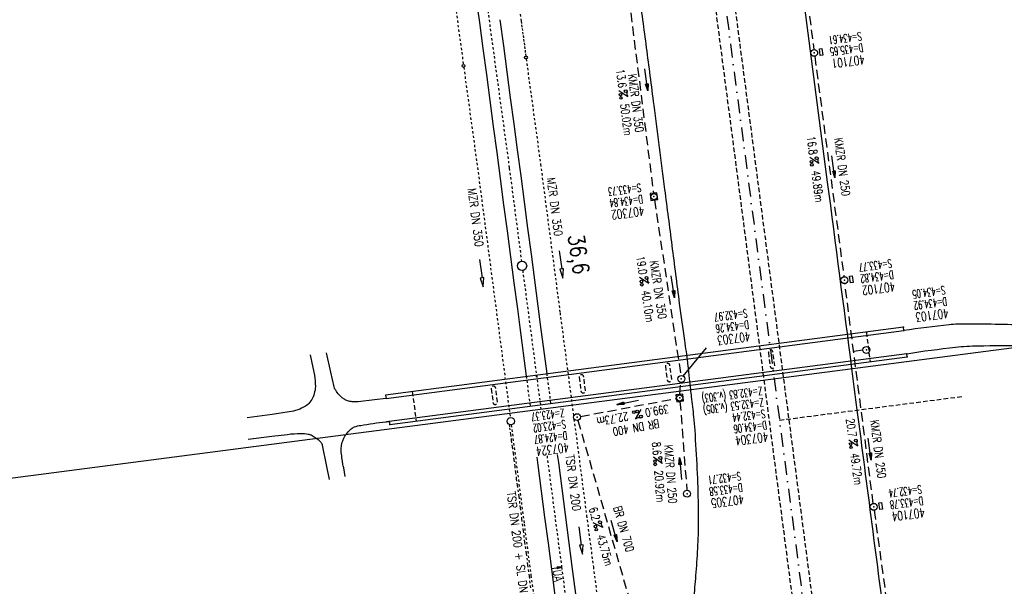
# Model space of a CAD drawing. Extents: x 445979 to 446542, y 447886 to 449065.
# Tile 3 of 17: x 446171 to 446385, y 448054 to 448178. Entities that reach past the tile are written whole.
import ezdxf
from ezdxf.enums import TextEntityAlignment as Align

# ---------------------------------------------------------------- set-up
doc = ezdxf.new("R2010")
doc.units = 0
doc.header["$LTSCALE"] = 2
doc.header["$MEASUREMENT"] = 0
for name, pattern in [('ACAD_ISO03W100', [0.5, 0.25, -0.25]), ('ACAD_ISO10W100W', [0.5, 0.25, -0.25]), ('AUSGEZOGEN', [0]), ('GESTRICH-X2', [1.5, 1, -0.5]), ('GESTRICHELT', [0.75, 0.5, -0.25]), ('STRICHLINIEX2', [0.5, 0.25, -0.25]), ('STRICHPT-X3', [3, 1.5, -0.75, 0, -0.75])]:
    doc.linetypes.add(name, pattern=pattern)
doc.layers.get('0').update_dxf_attribs({"linetype": 'AUSGEZOGEN'})
for name, color, linetype in [('ACHSE', 250, 'STRICHPT-X3'), ('Bahnachse', 7, 'CONTINUOUS'), ('BAUWO', 250, 'CONTINUOUS'), ('BAUWOTOP', 250, 'AUSGEZOGEN'), ('BAUWUTOP', 250, 'GESTRICHELT'), ('FBR', 8, 'CONTINUOUS'), ('Gleisachse', 7, 'CONTINUOUS'), ('HEKTOM', 250, 'GESTRICHELT'), ('Ingenieurbauwerke', 15, 'CONTINUOUS'), ('KANAL', 7, 'GESTRICH-X2'), ('MS-UEBERFAHRT', 8, 'GESTRICHELT'), ('PFEIL', 7, 'CONTINUOUS'), ('PKT', 7, 'CONTINUOUS'), ('Planeinteilung', 6, 'CONTINUOUS'), ('RAHMEN', 250, 'AUSGEZOGEN'), ('SCHACHTNR', 6, 'CONTINUOUS'), ('SCHSYMBOL', 7, 'AUSGEZOGEN'), ('STRASSE', 8, 'CONTINUOUS'), ('TEXTO', 4, 'CONTINUOUS'), ('TEXTU', 4, 'CONTINUOUS'), ('Tiefenentwässerung', 15, 'CONTINUOUS')]:
    doc.layers.add(name, color=color, linetype=linetype)
doc.styles.add('ROMANS', font='romans.shx', dxfattribs={"width": 0.8})

# ---------------------------------------------------------------- blocks, each defined once
blk = doc.blocks.new('GST')
at = {"color": 0}
blk.add_circle((0, 0), 0.75, dxfattribs=at)
blk.add_point((0, 0), dxfattribs=at)
blk = doc.blocks.new('13')
blk.add_lwpolyline([(0.76, 1.22), (-0.75, 1.22), (-0.75, 1.8), (0.76, 1.8)], close=True)
at = {"rotation": 180}
blk.add_blockref('GST', (0, 0), dxfattribs=at)
blk = doc.blocks.new('PROM')
blk.add_line((1.57, 1.82), (0.02, 0.02))
for centre, radius in [((0.32, 1.51), 0.317), ((0.94, 0.29), 0.283), ((1.64, 0.29), 0.283)]:
    blk.add_circle(centre, radius)
blk.add_arc((0.99, 2.68), 1.03, 239.1414, 303.3549)
blk = doc.blocks.new('PFEIL2')
at = {"color": 0}
for p, q in [((0.88, 0), (-2.4, -0.01)), ((0.88, -0.27), (0.88, 0.28)), ((0.88, 0.28), (2.43, 0.01)), ((0.91, 0.27), (0.88, 0.26)), ((0.97, 0.26), (0.88, 0.25)), ((1.02, 0.25), (0.88, 0.23)), ((1.07, 0.24), (0.88, 0.21)), ((1.13, 0.23), (0.88, 0.19)), ((1.18, 0.22), (0.88, 0.17)), ((1.24, 0.21), (0.88, 0.15)), ((1.29, 0.21), (0.88, 0.14)), ((1.34, 0.2), (0.88, 0.12)), ((1.4, 0.19), (0.88, 0.1)), ((1.45, 0.18), (0.88, 0.08)), ((1.51, 0.17), (0.88, 0.06)), ((1.56, 0.16), (0.88, 0.04)), ((1.61, 0.15), (0.88, 0.02)), ((1.67, 0.14), (0.88, 0.01)), ((1.72, 0.13), (0.88, -0.01)), ((1.78, 0.12), (0.88, -0.03)), ((1.83, 0.11), (0.88, -0.05)), ((1.88, 0.1), (0.88, -0.07)), ((1.94, 0.09), (0.88, -0.09)), ((2.05, 0.08), (0.88, -0.12)), ((1.99, 0.08), (0.88, -0.11)), ((2.1, 0.07), (0.88, -0.14)), ((2.15, 0.06), (0.88, -0.16)), ((2.21, 0.05), (0.88, -0.18)), ((2.26, 0.04), (0.88, -0.2)), ((2.32, 0.03), (0.88, -0.22)), ((2.37, 0.02), (0.88, -0.23)), ((2.42, 0.01), (0.88, -0.25)), ((2.43, 0.01), (0.88, -0.27))]:
    blk.add_line(p, q, dxfattribs=at)
blk = doc.blocks.new('20')
blk.add_lwpolyline([(-0.75, -0.75), (0.75, -0.75), (0.75, 0.75), (-0.75, 0.75)], close=True)
blk.add_circle((0, 0), 0.676)
blk.add_point((0, 0))
blk = doc.blocks.new('10')
blk.add_blockref('GST', (0, 0))
blk = doc.blocks.new('1135420')
at = {"layer": 'RAHMEN'}
blk.add_line((950, 5), (950, 415), dxfattribs=at)

msp = doc.modelspace()

# ---------------------------------------------------------------- linework, layer by layer
at = {"layer": 'ACHSE', "flags": 128}
msp.add_lwpolyline([(446175.19, 449011.57), (446178.7, 449000.59), (446186.09, 448976.7), (446193.24, 448952.75), (446200.15, 448928.72), (446206.82, 448904.63), (446213.25, 448880.47), (446219.44, 448856.25), (446225.39, 448831.97), (446231.09, 448807.62), (446236.55, 448783.23), (446241.77, 448758.78), (446246.75, 448734.28), (446251.48, 448709.73), (446255.96, 448685.14), (446260.2, 448660.5), (446264.2, 448635.82), (446267.94, 448611.1), (446271.45, 448586.35), (446273.48, 448571.12), (446274.72, 448561.57), (446277.95, 448536.77), (446281.17, 448511.98), (446284.4, 448487.19), (446287.63, 448462.4), (446290.86, 448437.61), (446294.08, 448412.82), (446303.76, 448338.45), (446310.22, 448288.86), (446329.58, 448140.12), (446334.86, 448099.55), (446342.49, 448040.96), (446358.62, 447917), (446358.74, 447916.1)], dxfattribs=at)
at = {"layer": 'Bahnachse', "linetype": 'Continuous'}
msp.add_line((446286.4, 448058.24), (446288.63, 448058.53), dxfattribs=at)
at = {"layer": 'Bahnachse', "linetype": 'ACAD_ISO10W100W'}
for points in [[(446266.75, 448222.21), (446277.25, 448145.35), (446279.9, 448125.1)], [(446280.16, 448123.11), (446284.12, 448092.95)], [(446285.45, 448082.76), (446287.27, 448068.9)], [(446287.25, 448068.9), (446288.65, 448058.4)], [(446288.63, 448058.53), (446292.86, 448026.06)]]:
    msp.add_lwpolyline(points, dxfattribs=at)
at = {"layer": 'Bahnachse', "linetype": 'Continuous'}
msp.add_lwpolyline([(446287.66, 448058.43), (446287.66, 448058.43), (446287.68, 448058.23), (446288.65, 448058.54), (446287.64, 448058.63), (446287.66, 448058.43)], dxfattribs=at)
msp.add_circle((446280.03, 448124.11), 1, dxfattribs=at)
at = {"layer": 'BAUWO'}
for p, q in [((446363, 448110.74), (446250.34, 448095.99)), ((446250.44, 448095.26), (446363.1, 448110.01)), ((446363.1, 448110.01), (446363, 448110.74)), ((446363.71, 448104.97), (446251.1, 448090.27)), ((446251.25, 448089.6), (446363.8, 448104.31)), ((446363.8, 448104.31), (446363.71, 448104.97)), ((446251.1, 448090.27), (446251.25, 448089.6))]:
    msp.add_line(p, q, dxfattribs=at)
at = {"layer": 'BAUWOTOP'}
msp.add_line((446250.34, 448095.99), (446250.44, 448095.26), dxfattribs=at)
at = {"layer": 'BAUWUTOP'}
for p, q in [((446354.94, 448109.68), (446355.75, 448103.26)), ((446256.14, 448096.75), (446256.98, 448090.35))]:
    msp.add_line(p, q, dxfattribs=at)
at = {"layer": 'BAUWUTOP', "flags": 128}
for points in [[(446333.61, 448105.25), (446333.81, 448103.76), (446334, 448102.28, 0.198912), (446334.19, 448101.94, 0.198912), (446334.56, 448101.84, 0.198912), (446334.89, 448102.04, 0.198912), (446334.99, 448102.4), (446334.8, 448103.89), (446334.6, 448105.38, 0.198912), (446334.41, 448105.71, 0.198912), (446334.04, 448105.81, 0.198912), (446333.71, 448105.62, 0.198912)], [(446311.2, 448102.32), (446311.4, 448100.83), (446311.59, 448099.34, 0.198912), (446311.78, 448099.01, 0.198912), (446312.15, 448098.91, 0.198912), (446312.48, 448099.1, 0.198912), (446312.58, 448099.47), (446312.39, 448100.96), (446312.19, 448102.45, 0.198912), (446312, 448102.78, 0.198912), (446311.63, 448102.88, 0.198912), (446311.3, 448102.69, 0.198912)], [(446292.44, 448099.87), (446292.64, 448098.38), (446292.83, 448096.89, 0.198912), (446293.02, 448096.56, 0.198912), (446293.39, 448096.46, 0.198912), (446293.72, 448096.65, 0.198912), (446293.82, 448097.02), (446293.63, 448098.51), (446293.43, 448100, 0.198912), (446293.24, 448100.33, 0.198912), (446292.87, 448100.43, 0.198912), (446292.54, 448100.24, 0.198912)], [(446273.3, 448097.36), (446273.5, 448095.88), (446273.69, 448094.39, 0.198912), (446273.88, 448094.06, 0.198912), (446274.25, 448093.96, 0.198912), (446274.59, 448094.15, 0.198912), (446274.68, 448094.52), (446274.49, 448096.01), (446274.3, 448097.49, 0.198912), (446274.1, 448097.82, 0.198912), (446273.73, 448097.92, 0.198912), (446273.4, 448097.73, 0.198912)]]:
    msp.add_lwpolyline(points, format="xyb", close=True, dxfattribs=at)
at = {"layer": 'FBR'}
for points in [[(446298.19, 448239.42, 0.000002), (446300.71, 448220.06, -0.000009), (446301.39, 448214.83, -0.000327)], [(446287.08, 448333.75, -0.000007), (446289.69, 448313.68, -0.000039)], [(446297.31, 448519.71), (446298.03, 448514.18), (446301.26, 448489.39), (446304.49, 448464.6), (446307.71, 448439.8), (446310.94, 448415.01, 0.000001), (446315.78, 448377.83, -0.000001), (446320.62, 448340.64), (446327.08, 448291.06), (446346.44, 448142.31, -0.000003), (446351.72, 448101.75, 0.000004)], [(446290.38, 448308.33, -0.000011), (446292.92, 448288.79, -0.001957)], [(446304.58, 448190.11, 0.001369), (446306.24, 448177.62, -0.00141), (446307.84, 448165.48, -0.000091), (446308.68, 448159.02, -0.000032), (446311.04, 448140.73, -0.00014), (446312.61, 448128.55, 0.000135), (446314.24, 448115.92, 0.004607), (446315.36, 448107.86, -0.00773), (446315.99, 448103.06, -0.000327), (446316.06, 448102.46, -0.000068), (446316.39, 448099.6, -0.000233), (446316.66, 448097.18, -0.000342)], [(446351.72, 448101.75, -0.000001), (446352.89, 448092.73, 0.000004), (446359.34, 448043.15), (446375.48, 447919.2), (446375.6, 447918.29)], [(446316.66, 448097.18, -0.000148), (446316.84, 448095.64, -0.000342), (446317.34, 448091.23, -0.011639), (446317.59, 448088.37, -0.003957), (446318.07, 448079.92, -0.007399), (446318.34, 448071.94, -0.010647), (446318.33, 448066.4, -0.008144), (446318.18, 448062.6, -0.005271), (446317.79, 448056.73, -0.006866), (446317.33, 448051.61, -0.007705), (446316.78, 448047.05, -0.016654), (446316.09, 448042.98, -0.00988), (446314.95, 448037.91, -0.013758)]]:
    msp.add_lwpolyline(points, format="xyb", dxfattribs=at)
at = {"layer": 'Gleisachse', "linetype": 'Continuous'}
for p, q in [((446269.97, 448182.72), (446270.73, 448177.06)), ((446270.73, 448177.06), (446271.49, 448171.4)), ((446275.19, 448177.66), (446275.95, 448171.99)), ((446275.95, 448171.99), (446276.71, 448166.33)), ((446271.49, 448171.4), (446272.25, 448165.73)), ((446272.25, 448165.73), (446273, 448160.07)), ((446276.71, 448166.33), (446277.46, 448160.67)), ((446273, 448160.07), (446273.76, 448154.41)), ((446277.46, 448160.66), (446278.22, 448155)), ((446278.22, 448155), (446278.97, 448149.34)), ((446273.76, 448154.41), (446274.51, 448148.74)), ((446274.51, 448148.74), (446275.26, 448143.08)), ((446278.97, 448149.33), (446279.72, 448143.67)), ((446275.26, 448143.08), (446276.01, 448137.41)), ((446279.72, 448143.67), (446280.47, 448138)), ((446280.47, 448138), (446281.22, 448132.34)), ((446276.01, 448137.41), (446276.76, 448131.75)), ((446276.76, 448131.75), (446277.51, 448126.08)), ((446281.22, 448132.34), (446281.97, 448126.67)), ((446277.51, 448126.08), (446278.25, 448120.42)), ((446281.97, 448126.67), (446282.71, 448121.01)), ((446282.71, 448121.01), (446283.46, 448115.34)), ((446278.25, 448120.42), (446279, 448114.75)), ((446279, 448114.75), (446279.53, 448110.73)), ((446283.46, 448115.34), (446283.99, 448111.32)), ((446279.53, 448110.73), (446280.92, 448100.12)), ((446283.99, 448111.32), (446285.38, 448100.71)), ((446283.23, 448082.47), (446283.45, 448080.76)), ((446287.69, 448083.05), (446287.92, 448081.34)), ((446283.45, 448080.76), (446284.19, 448075.1)), ((446287.92, 448081.34), (446288.66, 448075.68)), ((446288.66, 448075.68), (446289.4, 448070.01)), ((446284.19, 448075.1), (446284.93, 448069.43)), ((446284.93, 448069.43), (446285.67, 448063.76)), ((446289.4, 448070.01), (446290.14, 448064.35)), ((446285.67, 448063.76), (446286.41, 448058.1)), ((446290.14, 448064.35), (446290.88, 448058.68)), ((446290.86, 448058.81), (446290.86, 448058.81)), ((446290.88, 448058.68), (446293.43, 448039.13)), ((446286.41, 448058.1), (446292.49, 448011.59))]:
    msp.add_line(p, q, dxfattribs=at)
at = {"layer": 'Gleisachse', "linetype": 'ACAD_ISO03W100'}
for p, q in [((446280.92, 448100.12), (446281.76, 448093.68)), ((446285.38, 448100.71), (446286.23, 448094.26))]:
    msp.add_line(p, q, dxfattribs=at)
at = {"layer": 'HEKTOM'}
msp.add_line((446336.03, 448090.53), (446375.69, 448095.69), dxfattribs=at)
at = {"layer": 'Ingenieurbauwerke', "linetype": 'Continuous'}
msp.add_circle((446283.19, 448100.07), 0.0739, dxfattribs=at)
at = {"layer": 'KANAL', "linetype": 'GESTRICH-X2'}
for p, q in [((446337.22, 448220.09), (446343.5, 448171.19)), ((446343.69, 448169.69), (446350.06, 448121.72))]:
    msp.add_line(p, q, dxfattribs=at)
at = {"layer": 'KANAL'}
for p, q in [((446302.53, 448188.06), (446308.62, 448139.91)), ((446308.84, 448138.44), (446314.56, 448100.25)), ((446354.2, 448105.73), (446352.17, 448105.46)), ((446292.72, 448091.34), (446313.59, 448095.25)), ((446314.38, 448094.62), (446315.88, 448075.28)), ((446292.19, 448090.47), (446303.84, 448049.88)), ((446356.62, 448070.94), (446363.25, 448022.53))]:
    msp.add_line(p, q, dxfattribs=at)
at = {"layer": 'KANAL', "flags": 128}
for points in [[(446356.44, 448072.42), (446350.26, 448120.24)], [(446314.38, 448096.15), (446314.57, 448098.77)]]:
    msp.add_lwpolyline(points, dxfattribs=at)
at = {"layer": 'MS-UEBERFAHRT', "flags": 128}
for points in [[(446353.94, 447936.17), (446291.65, 448414.53)], [(446295.7, 448414.82), (446358.17, 447936.78)]]:
    msp.add_lwpolyline(points, dxfattribs=at)
at = {"layer": 'PKT'}
for p in [(446363, 448110.74), (446363.1, 448110.01), (446354.94, 448109.68), (446363.71, 448104.97), (446363.8, 448104.31), (446251.1, 448090.27), (446251.25, 448089.6)]:
    msp.add_point(p, dxfattribs=at)
at = {"layer": 'SCHACHTNR'}
msp.add_line((446315.09, 448100.12), (446320.15, 448106.29), dxfattribs=at)
at = {"layer": 'STRASSE'}
for points in [[(446429.39, 448104.83, 0.012318), (446420.19, 448107.44, 0.026164), (446415.77, 448108.33, 0.003952), (446400.23, 448110.49, 0.013437), (446395.64, 448110.97, 0.012817), (446390.93, 448111.21, 0.004272), (446376.8, 448111.45, 0.02669), (446372.93, 448111.27, 0.012231), (446363.1, 448110.01)], [(446363.71, 448104.97, -0.01454), (446374.32, 448106.41, -0.022601), (446379.22, 448106.71, -0.002125), (446389.46, 448106.82, -0.0096), (446391.72, 448106.79, -0.015962), (446393.45, 448106.68, -0.00203), (446407.01, 448105.33, -0.031466), (446416.45, 448103.74, -0.020503), (446430.61, 448099.82)], [(446233.93, 448104.72), (446234.49, 448102.01), (446234.84, 448100.32, -0.027974), (446234.95, 448099.57, -0.013559), (446235.05, 448098.01, -0.05972), (446234.97, 448097.03, -0.04031), (446234.57, 448095.64, -0.081208), (446233.87, 448094.43, -0.086968), (446232.88, 448093.57, -0.049896), (446231.2, 448092.78, -0.048784), (446229.35, 448092.33), (446225.63, 448091.79), (446220.22, 448091.01)], [(446250.44, 448095.26), (446247.89, 448094.96), (446244.34, 448094.53, -0.042021), (446243.57, 448094.5, -0.031711), (446242.57, 448094.62, -0.047958), (446242.03, 448094.77, -0.037509), (446241.38, 448095.08, -0.051874), (446240.72, 448095.55, -0.040839), (446240.01, 448096.29, -0.035627), (446239.31, 448097.29, -0.081561), (446239.12, 448097.78), (446238.42, 448100.96), (446237.5, 448105.21)], [(446241.21, 448080.16, -0.007085), (446241.01, 448081.09, -0.012567), (446240.93, 448081.62, -0.005001), (446240.73, 448083.13, -0.011146), (446240.67, 448083.81, -0.057029), (446240.71, 448084.77, -0.0419), (446241.01, 448086.03, -0.047369), (446241.35, 448086.78, -0.034803), (446241.96, 448087.72, -0.055364), (446242.86, 448088.66, -0.089809), (446243.57, 448089.07, -0.044325), (446244.91, 448089.41, -0.011145), (446250.38, 448090.19, -0.002314), (446250.63, 448090.22, -0.001289), (446251.1, 448090.27)], [(446220.41, 448086.38), (446225.55, 448087.02), (446229.01, 448087.45, -0.027463), (446231.85, 448087.64, -0.047471), (446233.5, 448087.51, -0.065342), (446234.11, 448087.31, -0.039658), (446235.03, 448086.79, -0.063228), (446236.21, 448085.75, -0.132597), (446236.55, 448085.06), (446237.46, 448080.46), (446238.02, 448077.65)]]:
    msp.add_lwpolyline(points, format="xyb", dxfattribs=at)
msp.add_lwpolyline([(446241.56, 448078.31), (446241.21, 448080.16)], dxfattribs=at)
at = {"layer": 'Tiefenentwässerung', "linetype": 'ACAD_ISO03W100'}
for p, q in [((446261.34, 448211.18), (446267.26, 448167.88)), ((446280.91, 448169.14), (446284.04, 448146.28)), ((446267.34, 448167.29), (446270.46, 448144.42)), ((446284.04, 448146.24), (446288.28, 448113.9)), ((446291.32, 448090.74), (446294.06, 448069.79)), ((446277.66, 448089.51), (446280.48, 448068.01)), ((446294.04, 448069.81), (446295.53, 448058.61)), ((446280.46, 448067.99), (446281.96, 448056.75)), ((446295.53, 448058.61), (446296.8, 448048.87)), ((446281.96, 448056.75), (446286.46, 448022.17))]:
    msp.add_line(p, q, dxfattribs=at)
msp.add_lwpolyline([(446279.5, 448179.84), (446279.82, 448177.36), (446279.92, 448176.56), (446280.02, 448175.77), (446280.12, 448174.98), (446280.27, 448174.19), (446280.37, 448173.39), (446280.47, 448172.6), (446280.57, 448171.81), (446280.67, 448171.01), (446280.77, 448170.22), (446280.83, 448169.74)], dxfattribs=at)
at = {"layer": 'Tiefenentwässerung', "linetype": 'ACAD_ISO03W100', "flags": 128}
for points in [[(446270.46, 448144.46), (446274.7, 448112.12), (446277.33, 448092.06), (446277.45, 448091.09)], [(446288.28, 448113.9), (446290.91, 448093.83), (446291.21, 448091.59)]]:
    msp.add_lwpolyline(points, dxfattribs=at)
at = {"layer": 'Tiefenentwässerung', "linetype": 'Continuous'}
for points in [[(446288.12, 448127.4), (446288.65, 448123.43), (446288.26, 448123.38), (446288.92, 448121.45), (446289.05, 448123.49), (446288.65, 448123.43)], [(446270.78, 448125.47), (446271.31, 448121.51), (446270.91, 448121.46), (446271.57, 448119.53), (446271.7, 448121.56), (446271.31, 448121.51)], [(446292.37, 448067.34), (446292.91, 448063.37), (446292.51, 448063.32), (446293.17, 448061.39), (446293.3, 448063.42), (446292.91, 448063.37)]]:
    msp.add_lwpolyline(points, dxfattribs=at)
at = {"layer": 'Tiefenentwässerung', "linetype": 'STRICHLINIEX2'}
msp.add_lwpolyline([(446277.23, 448089.57), (446277.32, 448088.9), (446277.49, 448087.51), (446277.67, 448086.12), (446277.89, 448084.74), (446278.07, 448083.35), (446278.24, 448081.96), (446278.42, 448080.57), (446278.59, 448079.18), (446278.77, 448077.79), (446278.94, 448076.4), (446279.31, 448073.93), (446279.62, 448071.45), (446279.93, 448068.97), (446280.25, 448066.49), (446280.56, 448064.01), (446280.92, 448061.53), (446281.23, 448059.05), (446281.55, 448056.57), (446281.86, 448054.09)], dxfattribs=at)
at = {"layer": 'Tiefenentwässerung', "linetype": 'Continuous'}
for centre, radius in [((446280.87, 448169.44), 0.3), ((446267.3, 448167.59), 0.3), ((446277.56, 448090.3), 0.8)]:
    msp.add_circle(centre, radius, dxfattribs=at)

# ---------------------------------------------------------------- block references
at = {"layer": 'PFEIL'}
for p, rotation in [((446307.06, 448164.57), 277.2210999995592), ((446347.76, 448145.63), 277.5720000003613), ((446312.84, 448119.56), 278.5271999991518), ((446303.02, 448094.43), 190.6252000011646), ((446355.68, 448084.26), 277.3612000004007), ((446314.49, 448080.02), 94.39259999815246), ((446300.05, 448066.43), 286.0331999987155)]:
    msp.add_blockref('PFEIL2', p, dxfattribs=dict(at, rotation=rotation))
at = {"layer": 'Planeinteilung', "linetype": 'Continuous', "rotation": 277.4163263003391}
msp.add_blockref('1135420', (445978.58, 449011.19), dxfattribs=at)
at = {"layer": 'SCHSYMBOL', "rotation": 277.4164000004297}
for name, p in [('13', (446343.59, 448170.44)), ('20', (446308.72, 448139.17)), ('13', (446350.16, 448120.99)), ('10', (446354.94, 448105.82)), ('10', (446314.66, 448099.51)), ('20', (446314.32, 448095.38)), ('10', (446291.98, 448091.19)), ('10', (446315.92, 448074.53)), ('13', (446356.53, 448071.68))]:
    msp.add_blockref(name, p, dxfattribs=at)
at = {"layer": 'TEXTU'}
for p, rotation in [((446301.05, 448162.23), 277.2210999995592), ((446342.58, 448147.66), 277.5720000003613), ((446305.56, 448121.58), 278.5271999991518), ((446305.92, 448092.86), 190.6252000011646), ((446351.1, 448086.23), 277.3612000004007), ((446308.58, 448082.53), 274.3925999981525), ((446295.44, 448068.21), 286.0331999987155)]:
    msp.add_blockref('PROM', p, dxfattribs=dict(at, rotation=rotation))

# ---------------------------------------------------------------- texts
at = {"layer": 'Bahnachse', "linetype": 'Continuous', "style": 'ROMANS', "width": 0.8337}
for s, height, rotation, p in [('36,6', 3.5, 278.3997, (446289.98, 448130.72)), ('UA', 1.8, 276.2621, (446286.73, 448057.89))]:
    msp.add_text(s, height=height, rotation=rotation, dxfattribs=at).set_placement(p)
at = {"layer": 'SCHACHTNR', "style": 'ROMANS'}
for s, height, rotation, width, p in [('S=434.61', 1.8, 187.4164, 0.6, (446353.78, 448174.97)), ('D=435.65', 1.8, 187.4164, 0.6, (446354.09, 448172.5)), ('407101', 2, 187.4164, 0.7, (446354.43, 448170)), ('S=433.73', 1.8, 187.4164, 0.6, (446305.81, 448142.03)), ('D=434.84', 1.8, 187.4164, 0.6, (446306.16, 448139.53)), ('407302', 2, 187.4164, 0.7, (446306.47, 448137.06)), ('S=433.77', 1.8, 187.4164, 0.6, (446360.37, 448125.56)), ('D=434.82', 1.8, 187.4164, 0.6, (446360.72, 448123.09)), ('407102', 2, 187.4164, 0.7, (446361.03, 448120.62)), ('S=434.05', 1.8, 187.7383, 0.6, (446371.98, 448119.75)), ('D=434.92', 1.8, 187.7383, 0.6, (446372.34, 448117.28)), ('S=432.97', 1.8, 187.4164, 0.6, (446328.92, 448114.73)), ('407103', 2, 187.7383, 0.7, (446372.67, 448114.82)), ('D=434.26', 1.8, 187.4164, 0.6, (446329.23, 448112.23)), ('407303', 2, 187.4164, 0.7, (446329.54, 448109.76)), ('Z=432.83 (v.303)', 1.8, 187.4164, 0.6, (446332.16, 448097.83)), ('Z=432.83', 1.8, 187.4164, 0.6, (446332.16, 448097.83)), ('Z=432.53 (v.305)', 1.8, 187.4164, 0.6, (446332.47, 448095.36)), ('Z=432.53', 1.8, 187.4164, 0.6, (446332.47, 448095.36)), ('Z=423.37', 1.8, 187.4164, 0.6, (446289.1, 448093.05)), ('S=432.44', 1.8, 187.4164, 0.6, (446332.82, 448092.86)), ('S=423.02', 1.8, 187.4164, 0.6, (446289.44, 448090.58)), ('D=434.06', 1.8, 187.4164, 0.6, (446333.13, 448090.39)), ('D=424.87', 1.8, 187.4164, 0.6, (446289.75, 448088.11)), ('407304', 2, 187.4164, 0.7, (446333.44, 448087.92)), ('407324', 2, 187.4164, 0.7, (446290.07, 448085.61)), ('S=432.71', 1.8, 187.4164, 0.6, (446327.54, 448079.29)), ('D=433.58', 1.8, 187.4164, 0.6, (446327.85, 448076.79)), ('S=432.74', 1.8, 187.4164, 0.6, (446366.85, 448076.41)), ('407305', 2, 187.4164, 0.7, (446328.16, 448074.32)), ('D=433.78', 1.8, 187.4164, 0.6, (446367.16, 448073.91)), ('407104', 2, 187.4164, 0.7, (446367.5, 448071.45))]:
    msp.add_text(s, height=height, rotation=rotation, dxfattribs=dict(at, width=width)).set_placement(p)
at = {"layer": 'TEXTO', "style": 'ROMANS', "width": 0.75}
for s, rotation, p in [('KMZR DN 350', 277.2211, (446303.9, 448159.42)), ('KMZR DN 250', 277.572, (446348.8, 448145.52)), ('KMZR DN 350', 278.5272, (446308.77, 448118.78)), ('BR DN 400', 190.6252, (446304.65, 448089.79)), ('KMZR DN 250', 277.3612, (446356.63, 448084.15)), ('KMZR DN 250', 274.3926, (446311.46, 448078.71)), ('BR DN 700', 286.0332, (446301.28, 448066.62))]:
    msp.add_text(s, height=1.8, rotation=rotation, dxfattribs=at).set_placement(p, align=Align.CENTER)
at = {"layer": 'TEXTU', "style": 'ROMANS', "width": 0.75}
for s, rotation, p in [('13.6', 277.2211, (446300.48, 448166.77)), ('50.02m', 277.2211, (446301.41, 448159.24)), ('16.8', 277.572, (446341.97, 448152.19)), ('49.89m', 277.572, (446342.97, 448144.69)), ('19.0', 278.5272, (446304.88, 448126.11)), ('40.10m', 278.5272, (446306, 448118.61)), ('399.0', 190.6252, (446311.76, 448093.94)), ('22.73m', 190.6252, (446302.98, 448092.32)), ('20.7', 277.3612, (446350.51, 448090.78)), ('8.6', 274.3926, (446308.33, 448085.73)), ('49.72m', 277.3612, (446351.48, 448083.25)), ('20.92m', 274.3926, (446308.83, 448079.54)), ('6.2', 286.0332, (446294.54, 448071.31)), ('43.75m', 286.0332, (446296.26, 448065.34))]:
    msp.add_text(s, height=1.8, rotation=rotation, dxfattribs=at).set_placement(p)
at = {"layer": 'Tiefenentwässerung', "linetype": 'Continuous', "style": 'ROMANS', "width": 0.8334}
for s, p in [('MZR DN 350', (446285.44, 448143.23)), ('MZR DN 350', (446268.22, 448140.91)), ('TSR DN 200', (446289.49, 448082.92)), ('TSR DN 200 + SL DN 400', (446276.73, 448074.9))]:
    msp.add_text(s, height=1.8, rotation=277.26, dxfattribs=at).set_placement(p)

doc.saveas('drawing.dxf')
